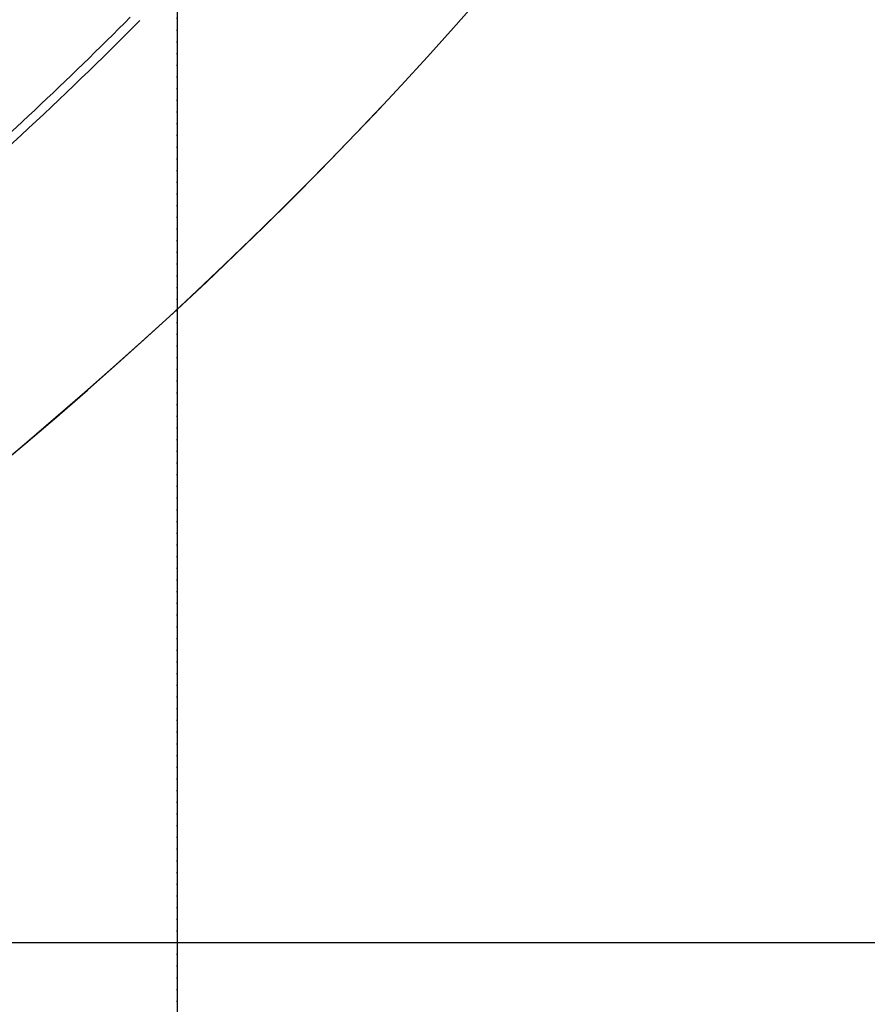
# Model space of a CAD drawing. Header units: metres. Extents: x 63115 to 703450, y -261936 to -53969.
# Tile 211 of 256: x 166109 to 167037, y -133528 to -132451. Entities that reach past the tile are written whole.
import ezdxf

# ---------------------------------------------------------------- set-up
doc = ezdxf.new("R2010")
doc.units = ezdxf.units.M
doc.linetypes.add('DASHDOT2', pattern=[12.7, 6.35, -3.175, 0, -3.175])
doc.linetypes.add('DASHED', pattern=[0.75, 0.5, -0.25])
for name, color, linetype in [('_01-STRAMIENEN', 253, 'DASHDOT2'), ('_02-section-thick', 3, 'Continuous'), ('_03-PROJECTION', 1, 'Continuous'), ('_04-HIDDEN', 7, 'DASHED')]:
    doc.layers.add(name, color=color, linetype=linetype)
doc.layers.add('_01Hulplijnen', color=6, linetype='Continuous', plot=False)

# ---------------------------------------------------------------- blocks, each defined once
blk = doc.blocks.new('*U396')
at = {"layer": '_01-STRAMIENEN'}
for points in [[(5350, 5394.8), (5350, -4768.6)], [(-7899.8, -3050), (6883.2, -3050)]]:
    blk.add_lwpolyline(points, dxfattribs=at)
at = {"layer": '_01Hulplijnen'}
for points in [[(5350, 5394.8), (5350, -4768.6)], [(-7899.8, -3050), (6883.2, -3050)]]:
    blk.add_lwpolyline(points, dxfattribs=at)
blk = doc.blocks.new('*U255')
at = {"layer": '_03-PROJECTION'}
blk.add_ellipse((0, 0), major_axis=(-6500, 0), ratio=0.638462, start_param=0.463296, end_param=2.678297, dxfattribs=at)

msp = doc.modelspace()

# ---------------------------------------------------------------- linework, layer by layer
at = {"layer": '_02-section-thick'}
for points, knots in [([(164901.1, -133410.7), (164990.5, -133364.5), (165077.9, -133316.8), (165282.7, -133198.6), (165397.8, -133126.7), (165618.6, -132977.9), (165724.3, -132900.9), (165925.3, -132742.4), (166020.8, -132660.8), (166155.5, -132536), (166198.8, -132494.1), (166240.8, -132451.8)], [2.2506696, 2.2506696, 2.2506696, 2.2506696, 2.3058482, 2.3058482, 2.3833606, 2.3833606, 2.4608729, 2.4608729, 2.5383853, 2.5383853, 2.5767734, 2.5767734, 2.5767734, 2.5767734]), ([(164939.8, -133379.2), (165007.6, -133343.6), (165074.1, -133307.1), (165248.6, -133207.2), (165354.2, -133142.3), (165557.4, -133008.2), (165655.1, -132939.1), (165842, -132797), (165931.4, -132724), (166091.1, -132583.5), (166162.5, -132516.4), (166230.4, -132448.2)], [2.2596278, 2.2596278, 2.2596278, 2.2596278, 2.3017926, 2.3017926, 2.3724527, 2.3724527, 2.4430391, 2.4430391, 2.5136255, 2.5136255, 2.5757584, 2.5757584, 2.5757584, 2.5757584])]:
    msp.add_open_spline(points, degree=3, knots=knots, dxfattribs=at)
at = {"layer": '_03-PROJECTION'}
msp.add_ellipse((160931.8, -130410.6), major_axis=(-6500, 0), ratio=0.638462, start_param=0.531155, end_param=2.601165, dxfattribs=at)
at = {"layer": '_04-HIDDEN', "ltscale": 2}
msp.add_ellipse((160931.8, -130410.6), major_axis=(-5893.6, 0), ratio=0.638336, dxfattribs=at)

# ---------------------------------------------------------------- block references
at = {"layer": '_03-PROJECTION'}
for name in ['*U396', '*U255']:
    msp.add_blockref(name, (160931.8, -130410.6), dxfattribs=at)

doc.saveas('drawing.dxf')
